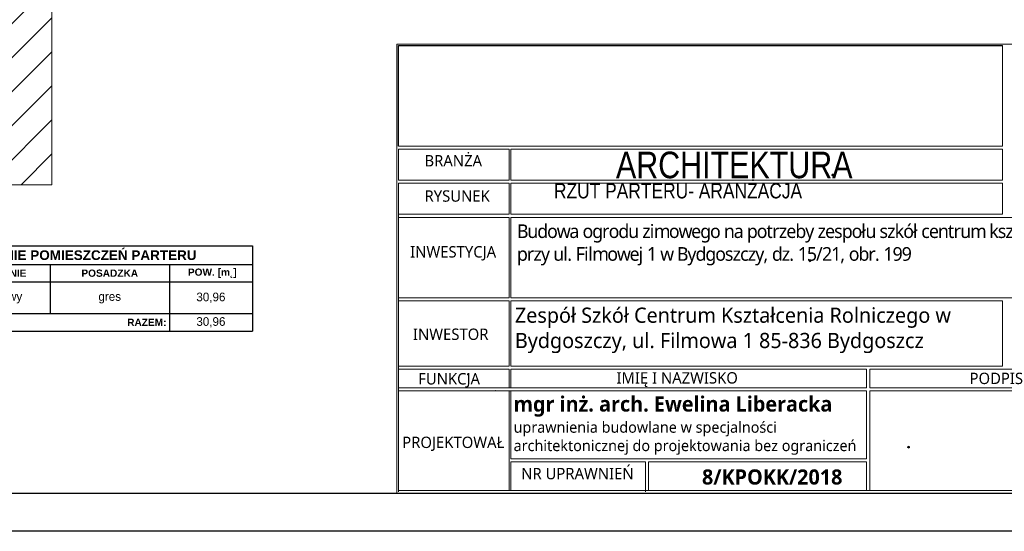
# Model space of a CAD drawing. Header units: millimetres. Extents: x 0 to 27018, y 10208 to 12867.
# Tile 8 of 25: x 13518 to 14166, y 10288 to 10625. Entities that reach past the tile are written whole.
import ezdxf

# ---------------------------------------------------------------- set-up
doc = ezdxf.new("R2010")
doc.units = ezdxf.units.MM
doc.linetypes.add('OTKJ_A05', pattern=[2, 1.5, -0.5])
for name, color, linetype, lineweight in [('0-A-wymiary', 7, 'Continuous', 9), ('isa_V10520003E16E075_TUsr', 7, 'Continuous', 25), ('isa_V10520003E16E075_TUsr_19165818BF56C1D4', 5, 'OTKJ_A05', 25), ('Pikiety', 18, 'Continuous', 0), ('Punkty o określonej wysokości', 5, 'Continuous', 0), ('Tabelka wykazu', 233, 'Continuous', 13), ('wymiar', 13, 'Continuous', 13)]:
    doc.layers.add(name, color=color, linetype=linetype, lineweight=lineweight)
doc.layers.add('Znak północy', color=7, linetype='Continuous')
doc.styles.add('tekst', font='segoeui.ttf', dxfattribs={"height": 20})
picture_1 = doc.add_image_def('image2.jpg', size_in_pixel=(1523, 254))

# ---------------------------------------------------------------- blocks, each defined once
blk = doc.blocks.new('*T3887')
at = {"layer": 'Tabelka wykazu', "color": 0, "lineweight": -2, "transparency": 16777216}
for p, q in [((0, 0), (246.37, 0)), ((0, 0), (0, -56.11)), ((246.37, 0), (246.37, -56.11)), ((0, -12.29), (246.37, -12.29)), ((27.45, -12.29), (27.45, -44.66)), ((113.05, -12.29), (113.05, -44.66)), ((191.64, -12.29), (191.64, -56.11)), ((0, -23.74), (246.37, -23.74)), ((0, -44.66), (246.37, -44.66)), ((0, -56.11), (246.37, -56.11))]:
    blk.add_line(p, q, dxfattribs=at)
at = {"layer": 'Tabelka wykazu', "transparency": 16777216}
for s, insert, char_height, width, attachment_point in [('{\\fArial|b1|i0|c238|p34;ZESTAWIENIE POMIESZCZEŃ PARTERU}', (123.19, -6.15), 6.3584, 242.5567, 5), ('{\\fArial|b1|i0|c238|p34;NR}', (13.73, -18.02), 4.7688, 23.6373, 5), ('{\\fArial|b1|i0|c238|p34;POMIESZCZENIE}', (70.25, -18.02), 4.7688, 81.7817, 5), ('{\\fArial|b1|i0|c238|p34;POSADZKA}', (152.35, -18.02), 4.7688, 74.7809, 5), ('{\\fArial|b1|i0|c238|p34; POW. [m˛]}', (219.01, -18.02), 4.7688, 50.9117, 5), ('0.1.', (13.73, -34.2), 5.723, 23.6373, 5), ('Ogród zimowy', (70.25, -34.2), 5.7225, 81.7817, 5), ('gres', (152.35, -34.2), 5.723, 74.7809, 5), ('30,96', (219.01, -34.2), 5.723, 50.9117, 5), ('{\\fArial|b1|i0|c238|p34;RAZEM:}', (189.74, -50.39), 4.7688, 187.83, 6), ('30,96', (219.01, -50.39), 5.723, 50.9117, 5)]:
    blk.add_mtext(s, dxfattribs=dict(at, insert=insert, char_height=char_height, width=width, attachment_point=attachment_point))
blk = doc.blocks.new('OTRS_P05')
at = {"layer": 'isa_V10520003E16E075_TUsr', "true_color": 0x0a0909}
h = blk.add_hatch(color=18, dxfattribs=at)
h.dxf.hatch_style = 1
h.paths.add_polyline_path([(0.09, 0, 1), (-0.09, 0, 1)])
at = {"layer": 'isa_V10520003E16E075_TUsr', "color": 18, "true_color": 0x0a0909}
blk.add_lwpolyline([(0.09, 0, 1), (-0.09, 0, 1)], format="xyb", close=True, dxfattribs=at)
at = {"layer": 'isa_V10520003E16E075_TUsr_19165818BF56C1D4', "color": 18, "true_color": 0x0a0909}
blk.add_circle((0, 0), 0.09, dxfattribs=at)
blk = doc.blocks.new('OTRN_P05')
at = {"layer": 'isa_V10520003E16E075_TUsr', "true_color": 0x0a0909}
h = blk.add_hatch(color=18, dxfattribs=at)
h.dxf.hatch_style = 1
h.paths.add_polyline_path([(0.09, 0, 1), (-0.09, 0, 1)])
at = {"layer": 'isa_V10520003E16E075_TUsr', "color": 18, "true_color": 0x0a0909}
blk.add_lwpolyline([(0.09, 0, 1), (-0.09, 0, 1)], format="xyb", close=True, dxfattribs=at)
at = {"layer": 'isa_V10520003E16E075_TUsr_19165818BF56C1D4', "color": 18, "true_color": 0x0a0909}
blk.add_circle((0, 0), 0.09, dxfattribs=at)
blk = doc.blocks.new('SUPS01_08')
at = {"lineweight": 18, "true_color": 0x0000ff}
h = blk.add_hatch(color=5, dxfattribs=at)
h.dxf.hatch_style = 1
h.paths.add_polyline_path([(0.09, 0, 1), (-0.09, 0, 1)])
at = {"color": 18, "lineweight": 18, "true_color": 0x0a0909}
blk.add_circle((0, 0), 0.09, dxfattribs=at)

msp = doc.modelspace()

# ---------------------------------------------------------------- hatches: boundary and pattern name
at = {"layer": 'wymiar'}
h = msp.add_hatch(dxfattribs=at)
h.set_pattern_fill('ANSI31', color=256, scale=5)
h.set_pattern_definition([(45, (-8067.529, 3612.718), (-11.22532, 11.22532), [])])
h.paths.add_polyline_path([(13538.77, 10516.06), (13442.81, 10516.06), (13442.81, 11746.9), (13538.77, 11746.9)])

# ---------------------------------------------------------------- linework, layer by layer
at = {"color": 0, "linetype": 'Continuous'}
msp.add_line((13767.25, 10541.41), (13767.25, 10607.79), dxfattribs=at)
at = {"lineweight": 0}
msp.add_line((13767.25, 10607.64), (13767.25, 10541.52), dxfattribs=at)
at = {"layer": '0-A-wymiary', "linetype": 'ByBlock'}
for p, q in [((14261.25, 10608.64), (13766.24, 10608.64)), ((13766.24, 10608.64), (13766.24, 10312.55)), ((13794.03, 10608.64), (14261.25, 10608.64)), ((13767.25, 10607.64), (14165.25, 10607.64)), ((14165.25, 10607.79), (14165.25, 10541.52)), ((14165.25, 10541.52), (13767.25, 10541.52)), ((14165.25, 10541.52), (13767.25, 10541.52)), ((13841.25, 10539.52), (13841.25, 10519.02)), ((13767.25, 10519.02), (13840.25, 10519.02)), ((13767.25, 10449.69), (13767.25, 10516.26)), ((13841.25, 10517.02), (13841.25, 10496.52)), ((13767.25, 10494.52), (13840.25, 10494.52)), ((13767.25, 10451.52), (13767.25, 10494.52)), ((13767.25, 10441.52), (13767.25, 10494.52)), ((13767.25, 10494.52), (13840.25, 10494.52)), ((13840.25, 10494.52), (13840.25, 10441.52)), ((13841.25, 10494.52), (13841.25, 10464.52)), ((13841.25, 10494.52), (14260.25, 10494.52)), ((13841.25, 10464.52), (13841.25, 10441.52)), ((13767.25, 10378.12), (13767.25, 10450.69)), ((13840.25, 10441.52), (13767.25, 10441.52)), ((13840.25, 10441.52), (13767.25, 10441.52)), ((14260.25, 10441.52), (13841.25, 10441.52)), ((13841.25, 10439.52), (13841.25, 10396.52)), ((13841.25, 10394.52), (13841.25, 10382.12)), ((13841.25, 10394.52), (13841.25, 10382.12)), ((13767.25, 10382.12), (13841.25, 10382.12)), ((14077.75, 10382.12), (14260.25, 10382.12)), ((13767.25, 10380.12), (13840.25, 10380.12)), ((13767.25, 10380.12), (13841.25, 10380.12)), ((13767.25, 10313.55), (13767.25, 10380.12)), ((13840.25, 10380.12), (13840.25, 10314.55)), ((13841.25, 10380.12), (14075.75, 10380.12)), ((13841.25, 10380.12), (14075.75, 10380.12)), ((13841.25, 10380.12), (13841.25, 10335.33)), ((13841.25, 10335.33), (13841.25, 10380.12)), ((14075.75, 10380.12), (14075.75, 10378.12)), ((14075.75, 10380.12), (14075.75, 10335.33)), ((14077.75, 10380.12), (14165.25, 10380.12)), ((14077.75, 10380.12), (14260.25, 10380.12)), ((14077.75, 10314.55), (14077.75, 10380.12)), ((14077.75, 10380.12), (14260.25, 10380.12)), ((14075.75, 10335.33), (13841.25, 10335.33)), ((13841.25, 10333.33), (13841.25, 10314.55)), ((13841.25, 10314.55), (13841.25, 10333.33)), ((13929.95, 10333.33), (13929.95, 10313.55)), ((13767.24, 10314.55), (14260.24, 10314.55)), ((13767.24, 10312.55), (13840.24, 10312.55)), ((13840.25, 10314.55), (13767.25, 10314.55)), ((13791.25, 10312.55), (14260.25, 10312.55)), ((13841.24, 10312.55), (14075.74, 10312.55)), ((14077.74, 10312.55), (14260.24, 10312.55))]:
    msp.add_line(p, q, dxfattribs=at)
for points in [[(13840.25, 10519.02), (13767.25, 10519.02), (13767.25, 10539.52), (13840.25, 10539.52)], [(13841.25, 10539.52), (14165.25, 10539.52), (14165.25, 10519.02), (13841.25, 10519.02)], [(13840.25, 10496.52), (13767.25, 10496.52), (13767.25, 10517.02), (13840.25, 10517.02)], [(13840.25, 10496.52), (13767.25, 10496.52), (13767.25, 10517.02), (13840.25, 10517.02)], [(13841.25, 10517.02), (14165.25, 10517.02), (14165.25, 10496.52), (13841.25, 10496.52)], [(13840.25, 10396.52), (13767.25, 10396.52), (13767.25, 10439.52), (13840.25, 10439.52)], [(13841.25, 10439.52), (14165.25, 10439.52), (14165.25, 10396.52), (13841.25, 10396.52)], [(13840.25, 10382.12), (13767.25, 10382.12), (13767.25, 10394.52), (13840.25, 10394.52)], [(13841.25, 10394.52), (14075.75, 10394.52), (14075.75, 10382.12), (13841.25, 10382.12)], [(13929.95, 10314.55), (13841.25, 10314.55), (13841.25, 10333.33), (13929.95, 10333.33)], [(13931.95, 10333.33), (14075.75, 10333.33), (14075.75, 10314.55), (13931.95, 10314.55)]]:
    msp.add_lwpolyline(points, dxfattribs=at)
for points in [[(13767.25, 10539.52), (13840.25, 10539.52), (13840.25, 10519.02), (13767.25, 10519.02)], [(13767.25, 10517.02), (13840.25, 10517.02), (13840.25, 10496.52), (13767.25, 10496.52)], [(13767.25, 10439.52), (13840.25, 10439.52), (13840.25, 10396.52), (13767.25, 10396.52)], [(13767.25, 10394.52), (13840.25, 10394.52), (13840.25, 10382.12), (13767.25, 10382.12)], [(14077.75, 10394.52), (14260.25, 10394.52), (14260.25, 10382.12), (14077.75, 10382.12)], [(13931.95, 10333.33), (14075.75, 10333.33), (14075.75, 10314.55), (13931.95, 10314.55)]]:
    msp.add_lwpolyline(points, close=True, dxfattribs=at)
msp.add_point((13831.11, 10380.26), dxfattribs=at)
msp.add_point((13831.11, 10380.26), dxfattribs=at)
at = {"layer": 'wymiar'}
msp.add_line((13538.77, 11681.27), (13538.77, 10516.68), dxfattribs=at)
msp.add_lwpolyline([(13538.77, 10516.06), (13442.81, 10516.06), (13442.81, 11746.9), (13538.77, 11746.9)], close=True, dxfattribs=at)
at = {"layer": 'Znak północy', "ltscale": 10}
for points in [[(13235.62, 11771.9), (14285.24, 11771.9), (14285.24, 10287.55), (13235.62, 10287.55)], [(13360.62, 11746.9), (14260.24, 11746.9), (14260.24, 10312.55), (13360.62, 10312.55)]]:
    msp.add_lwpolyline(points, close=True, dxfattribs=at)

# ---------------------------------------------------------------- block references
msp.add_blockref('*T3887', (13424.61, 10475.71))
at = {"layer": 'Pikiety', "color": 18, "true_color": 0x000000, "xscale": 5, "yscale": 5, "zscale": 5}
for name, p in [('OTRN_P05', (14053.41, 10522.42)), ('OTRS_P05', (14038.41, 10465.92)), ('OTRS_P05', (14103.41, 10343.02))]:
    msp.add_blockref(name, p, dxfattribs=at)
at = {"layer": 'Punkty o określonej wysokości', "color": 5, "true_color": 0x0000ff, "xscale": 5, "yscale": 5, "zscale": 5}
msp.add_blockref('SUPS01_08', (13813.13, 10391.04), dxfattribs=at)

# ---------------------------------------------------------------- texts
at = {"layer": '0-A-wymiary', "linetype": 'ByBlock', "attachment_point": 1, "style": 'tekst'}
for s, width, heights, insert, char_height, own_width in [('{\\f@Microsoft YaHei Light|b0|i0|c238|p34;BRANŻA}', 375.1737, [0], (13784.38, 10535.6, -0.95), 7.5, 187.5869), ('{\\FTechnicLite|c2;ARCHITEKTURA}', 375.1737, [0], (13910.55, 10537.83, -0.95), 17.5, 187.5869), ('{\\f@Microsoft YaHei Light|b0|i0|c238|p34;INWESTYCJA}', 375.1737, [0], (13774.93, 10475.55, -0.95), 7.5, 187.5869), ('{\\f@Microsoft YaHei Light|b0|i0|c238|p34;INWESTOR}', 375.1737, [0], (13776.79, 10421.21, -0.95), 7.5, 187.5869), ('{\\f@Microsoft YaHei Light|b0|i0|c238|p34;FUNKCJA}', 375.1737, [0], (13780.19, 10391.85), 7.5, 187.5869), ('{\\fYu Gothic Medium|b0|i0|c238|p34;IMIĘ I NAZWISKO}', 375.1737, [0], (13910.87, 10392.45), 7.5, 187.5869), ('{\\fYu Gothic Medium|b0|i0|c238|p34;PODPIS}', 375.1737, [0], (14143.56, 10392.11), 7.5, 187.5869), ('{\\f@Microsoft YaHei Light|b1|i0|c238|p34;\\H1.37614x;mgr inż. arch. Ewelina Liberacka\\P\\f@Microsoft YaHei Light|b0|i0|c238|p34;\\H0.72667x;uprawnienia budowlane w specjalności\\Parchitektonicznej do projektowania bez ograniczeń}', 787.5601, [155.33], (13843.08, 10376.47), 7.2667, 393.78), ('{\\f@Microsoft YaHei Light|b0|i0|c238|p34;PROJEKTOWAŁ}', 375.1737, [0], (13769.71, 10349.95, -0.95), 7.5, 187.5869), ('{\\f@Microsoft YaHei Light|b0|i0|c238|p34;NR UPRAWNIEŃ}', 375.1737, [0], (13848.09, 10329.35), 7.5, 187.5869), ('\\A1;{\\f@Microsoft YaHei Light|b1|i0|c238|p34;8/KPOKK/2018}', 438.0231, [185.56], (13967.25, 10328.37), 10, 219.0116)]:
    msp.add_mtext_dynamic_manual_height_columns(s, width=width, gutter_width=12.5, heights=heights, dxfattribs=dict(at, insert=insert, char_height=char_height)).dxf.set("width", own_width)
for s, insert, char_height, width in [('      {\\FTechnicLite|c2;\\H0.714286x;RZUT PARTERU- ARANŻACJA}', (13841.25, 10517.02), 14, 343.7683), ('{\\f@Microsoft YaHei Light|b0|i0|c238|p34;RYSUNEK}', (13784.39, 10512.34, -0.95), 7.5, 187.5869), ('{\\T0.9;\\f@Microsoft YaHei Light|b0|i0|c238|p34;Budowa ogrodu zimowego na potrzeby zespołu szkół centrum kształcenia rolniczego przy ul. Filmowej 1 w Bydgoszczy, dz. 15/21, obr. 199}', (13845.29, 10489.9), 9, 422.6833), ('{\\A1;\\fMicrosoft YaHei Light|b0|i0|c238|p34;Zespół Szkół Centrum Kształcenia Rolniczego w \\PBydgoszczy, ul. Filmowa 1 85-836 Bydgoszcz}', (13843.96, 10435.02), 10, 7242.0587)]:
    msp.add_mtext(s, dxfattribs=dict(at, insert=insert, char_height=char_height, width=width))

# ---------------------------------------------------------------- pictures from other files: only their frames are drawn
at = {"layer": 'wymiar'}
image = msp.add_image(picture_1, insert=(13767.25, 10541.41), size_in_units=(398, 66.38), dxfattribs=at)
image.dxf.flags = 7

doc.saveas('drawing.dxf')
